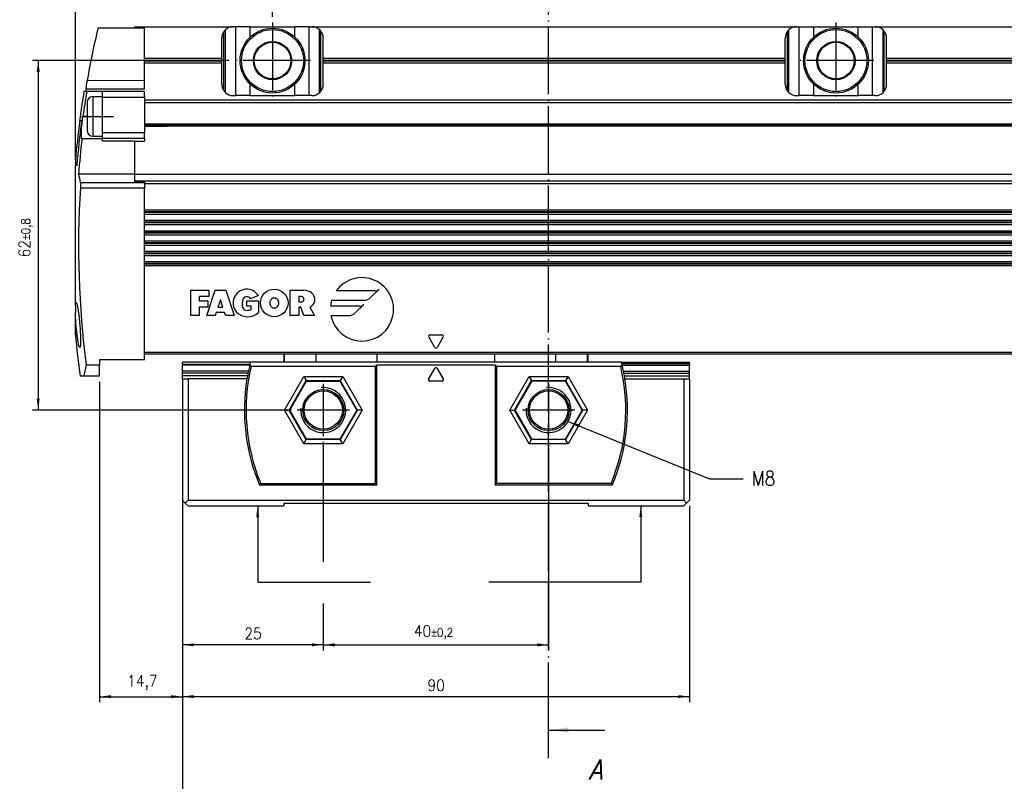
# Model space of a CAD drawing. Header units: millimetres. Extents: x -285 to 2170, y -280 to 203.
# Tile 3 of 32: x -173 to 1, y -90 to 45. Entities that reach past the tile are written whole.
import ezdxf

# ---------------------------------------------------------------- set-up
doc = ezdxf.new("R2010")
doc.units = ezdxf.units.MM
doc.linetypes.add('DOT_CENTER', pattern=[14, 12, -1, 0, -1])
doc.layers.add('1', color=7, linetype='Continuous')
doc.styles.add('CONVERTER_11', font='txt.shx', dxfattribs={"width": 0.9})
doc.styles.add('CONVERTER_14', font='txt.shx', dxfattribs={"width": 0.9, "oblique": 15})
doc.dimstyles.new('ME10_DIM_37', dxfattribs={"dimtxt": 2, "dimasz": 2, "dimexe": 1, "dimexo": 1, "dimgap": 1, "dimtad": 1, "dimdsep": 46, "dimtxsty": 'CONVERTER_11', "dimsah": 1, "dimcen": 0.09, "dimclrd": 2, "dimclre": 2, "dimclrt": 2, "dimadec": 0, "dimazin": 0, "dimtfac": 1, "dimtdec": 4, "dimtix": 1, "dimtmove": 0, "dimatfit": 3, "dimfxl": 1, "dimtolj": 1, "dimtzin": 0, "dimarcsym": 0})
doc.dimstyles.new('ME10_DIM_38', dxfattribs={"dimtxt": 2, "dimasz": 2, "dimexe": 1, "dimexo": 1, "dimgap": 1, "dimtad": 1, "dimdsep": 46, "dimtxsty": 'CONVERTER_11', "dimsah": 1, "dimcen": 0.09, "dimclrd": 2, "dimclre": 2, "dimclrt": 2, "dimadec": 0, "dimazin": 0, "dimtfac": 1, "dimtdec": 4, "dimtix": 1, "dimtmove": 0, "dimatfit": 3, "dimfxl": 1, "dimtolj": 1, "dimtzin": 0, "dimarcsym": 0})
doc.dimstyles.new('ME10_DIM_39', dxfattribs={"dimtxt": 2, "dimasz": 2, "dimexe": 1, "dimexo": 1, "dimgap": 1, "dimtad": 1, "dimdsep": 46, "dimtxsty": 'CONVERTER_11', "dimsah": 1, "dimcen": 0.09, "dimclrd": 2, "dimclre": 2, "dimclrt": 2, "dimadec": 0, "dimazin": 0, "dimtol": 1, "dimtp": 0.2, "dimtm": 0.2, "dimtfac": 0.75, "dimtdec": 0, "dimtix": 1, "dimtmove": 0, "dimatfit": 3, "dimfxl": 1, "dimtolj": 1, "dimtzin": 0, "dimarcsym": 0})
doc.dimstyles.new('ME10_DIM_40', dxfattribs={"dimtxt": 2, "dimasz": 2, "dimexe": 1, "dimexo": 1, "dimgap": 1, "dimtad": 1, "dimdsep": 46, "dimtxsty": 'CONVERTER_11', "dimsah": 1, "dimcen": 0.09, "dimclrd": 2, "dimclre": 2, "dimclrt": 2, "dimadec": 0, "dimazin": 0, "dimtfac": 1, "dimtdec": 4, "dimtix": 1, "dimtmove": 0, "dimatfit": 3, "dimfxl": 1, "dimtolj": 1, "dimtzin": 0, "dimarcsym": 0})
doc.dimstyles.new('ME10_DIM_41', dxfattribs={"dimtxt": 2, "dimasz": 2, "dimexe": 1, "dimexo": 1, "dimgap": 1, "dimtad": 1, "dimdsep": 46, "dimtxsty": 'CONVERTER_11', "dimsah": 1, "dimcen": 0.09, "dimclrd": 2, "dimclre": 2, "dimclrt": 2, "dimadec": 0, "dimazin": 0, "dimtol": 1, "dimtp": 0.8, "dimtm": 0.8, "dimtfac": 0.75, "dimtdec": 0, "dimtix": 1, "dimtmove": 0, "dimatfit": 3, "dimfxl": 1, "dimtolj": 1, "dimtzin": 0, "dimarcsym": 0})
doc.dimstyles.new('ME10_DIM_46', dxfattribs={"dimtxt": 2, "dimasz": 2, "dimexe": 1, "dimexo": 1, "dimgap": 1, "dimtad": 1, "dimdsep": 46, "dimtxsty": 'CONVERTER_11', "dimsah": 1, "dimcen": 0.09, "dimclrd": 2, "dimclre": 2, "dimclrt": 2, "dimadec": 0, "dimazin": 0, "dimtol": 1, "dimtp": 0.25, "dimtm": 0.25, "dimtfac": 0.75, "dimtdec": 0, "dimtix": 1, "dimtmove": 0, "dimatfit": 3, "dimfxl": 1, "dimtolj": 1, "dimtzin": 0, "dimarcsym": 0})
doc.dimstyles.get("Standard").update_dxf_attribs({"dimtxt": 0.18, "dimasz": 0.18, "dimexe": 0.18, "dimexo": 0.0625, "dimgap": 0.09, "dimtad": 0, "dimtih": 1, "dimtoh": 1, "dimdec": 4, "dimzin": 0, "dimdsep": 46, "dimtxsty": 'Standard', "dimcen": 0.09, "dimadec": 0, "dimazin": 0, "dimtfac": 1, "dimtdec": 4, "dimtofl": 0, "dimtmove": 0, "dimatfit": 3, "dimfxl": 1, "dimtolj": 1, "dimtzin": 0, "dimarcsym": 0})

# ---------------------------------------------------------------- blocks, each defined once
blk = doc.blocks.new('CABEZA__35', base_point=(-144.4, -41.42))
at = {"color": 7, "linetype": 'Continuous'}
for p, q in [((-126.4, -14.42), (-126.4, -15.92)), ((-72.4, -15.92), (-72.4, -14.42)), ((-144.4, -16.25), (-144.4, -15.92)), ((-132.32, -15.92), (-144.4, -15.92)), ((-144.4, -16.25), (-144.4, -16.44)), ((-144.4, -17.49), (-144.4, -16.44)), ((-126.4, -15.92), (-132.32, -15.92)), ((-110.2, -16.67), (-132.2, -16.67)), ((-126.28, -15.92), (-126.4, -15.92)), ((-120.64, -15.92), (-126.28, -15.92)), ((-109.8, -15.92), (-120.64, -15.92)), ((-109.9, -16.37), (-110.2, -16.67)), ((-110.2, -16.67), (-110.2, -37.42)), ((-109.9, -16.37), (-88.9, -16.37)), ((-109.9, -37.72), (-109.9, -16.37)), ((-89, -15.92), (-109.8, -15.92)), ((-100.7, -18.91), (-99.62, -17.02)), ((-100.68, -18.89), (-99.62, -17.05)), ((-99.18, -17.02), (-98.09, -18.91)), ((-99.18, -17.05), (-98.12, -18.89)), ((-78.16, -15.92), (-89, -15.92)), ((-88.6, -16.67), (-88.9, -16.37)), ((-88.9, -16.37), (-88.9, -37.72)), ((-66.6, -16.67), (-88.6, -16.67)), ((-88.6, -37.42), (-88.6, -16.67)), ((-72.52, -15.92), (-78.16, -15.92)), ((-72.4, -15.92), (-72.52, -15.92)), ((-66.48, -15.92), (-72.4, -15.92)), ((-66.48, -15.92), (-54.4, -15.92)), ((-54.4, -16.24), (-54.4, -15.92)), ((-54.4, -16.24), (-54.4, -16.43)), ((-54.4, -17.49), (-54.4, -16.43)), ((-144.4, -17.88), (-144.4, -17.49)), ((-144.4, -18.37), (-144.4, -17.88)), ((-144.4, -18.87), (-144.4, -18.37)), ((-144.4, -18.87), (-143.4, -18.87)), ((-144.4, -18.87), (-144.4, -40.42)), ((-132.94, -18.87), (-143.4, -18.87)), ((-143.4, -18.87), (-143.4, -40.42)), ((-122.85, -18.45), (-122.42, -19.2)), ((-122.42, -19.2), (-122.37, -19.27)), ((-116.43, -19.27), (-116.38, -19.2)), ((-115.95, -18.45), (-116.38, -19.2)), ((-82.85, -18.44), (-82.42, -19.19)), ((-82.42, -19.19), (-82.37, -19.27)), ((-76.42, -19.27), (-76.38, -19.19)), ((-75.95, -18.44), (-76.38, -19.19)), ((-65.86, -18.87), (-55.4, -18.86)), ((-55.4, -18.86), (-54.4, -18.86)), ((-55.4, -18.86), (-55.4, -40.42)), ((-54.4, -17.87), (-54.4, -17.49)), ((-54.4, -18.36), (-54.4, -17.87)), ((-54.4, -18.86), (-54.4, -18.36)), ((-54.4, -18.86), (-54.4, -40.42)), ((-125.35, -24.42), (-122.37, -19.27)), ((-122.37, -19.27), (-116.43, -19.27)), ((-116.43, -19.27), (-113.45, -24.42)), ((-98.31, -19.28), (-100.49, -19.28)), ((-98.33, -19.27), (-100.47, -19.27)), ((-82.37, -19.27), (-85.34, -24.42)), ((-76.42, -19.27), (-82.37, -19.27)), ((-73.45, -24.42), (-76.42, -19.27)), ((-126.3, -24.42), (-125.43, -24.42)), ((-125.43, -24.42), (-125.35, -24.42)), ((-122.37, -29.57), (-125.35, -24.42)), ((-113.45, -24.42), (-116.43, -29.57)), ((-113.36, -24.42), (-113.45, -24.42)), ((-112.5, -24.42), (-113.36, -24.42)), ((-86.3, -24.42), (-85.43, -24.42)), ((-85.43, -24.42), (-85.34, -24.42)), ((-85.34, -24.42), (-82.37, -29.57)), ((-76.42, -29.57), (-73.45, -24.42)), ((-73.36, -24.42), (-73.45, -24.42)), ((-72.5, -24.42), (-73.36, -24.42)), ((-122.85, -30.4), (-122.42, -29.65)), ((-122.42, -29.65), (-122.37, -29.57)), ((-116.43, -29.57), (-122.37, -29.57)), ((-116.38, -29.65), (-116.43, -29.57)), ((-115.95, -30.4), (-116.38, -29.65)), ((-82.85, -30.4), (-82.41, -29.65)), ((-82.41, -29.65), (-82.37, -29.57)), ((-82.37, -29.57), (-76.42, -29.57)), ((-76.38, -29.65), (-76.42, -29.57)), ((-75.95, -30.4), (-76.38, -29.65)), ((-109.9, -37.72), (-130.69, -37.72)), ((-130.49, -37.42), (-110.2, -37.42)), ((-110.2, -37.42), (-109.9, -37.72)), ((-88.9, -37.72), (-88.6, -37.42)), ((-68.11, -37.72), (-88.9, -37.72)), ((-68.31, -37.42), (-88.6, -37.42)), ((-143.9, -40.92), (-144.4, -40.42)), ((-143.9, -40.92), (-143.4, -40.42)), ((-143.9, -40.92), (-143.4, -41.42)), ((-143.4, -40.42), (-55.4, -40.42)), ((-143.4, -41.42), (-126.4, -41.42)), ((-126.4, -40.92), (-72.4, -40.92)), ((-126.4, -40.92), (-126.4, -41.42)), ((-72.4, -40.92), (-72.4, -41.42)), ((-72.4, -41.42), (-55.4, -41.42)), ((-55.4, -40.42), (-54.9, -40.92)), ((-54.9, -40.92), (-55.4, -41.42)), ((-54.4, -40.42), (-54.9, -40.92))]:
    blk.add_line(p, q, dxfattribs=at)
at = {"color": 3, "linetype": 'Continuous'}
for p, q in [((-126.28, -15.92), (-126.28, -14.42)), ((-120.64, -15.92), (-120.64, -14.42)), ((-109.8, -15.92), (-109.8, -14.42)), ((-89, -14.42), (-89, -15.92)), ((-78.16, -14.42), (-78.16, -15.92)), ((-72.52, -15.92), (-72.52, -14.42)), ((-144.4, -16.25), (-132.4, -16.25)), ((-132.45, -16.44), (-144.4, -16.44)), ((-99.62, -17.02), (-99.62, -17.05)), ((-99.18, -17.02), (-99.18, -17.05)), ((-54.4, -16.24), (-66.4, -16.24)), ((-66.35, -16.43), (-54.4, -16.43)), ((-132.68, -17.49), (-144.4, -17.49)), ((-132.76, -17.88), (-144.4, -17.88)), ((-132.86, -18.37), (-144.4, -18.37)), ((-126.3, -24.42), (-122.85, -18.45)), ((-125.43, -24.42), (-122.42, -19.2)), ((-122.85, -18.45), (-115.95, -18.45)), ((-122.42, -19.2), (-116.38, -19.2)), ((-116.38, -19.2), (-113.36, -24.42)), ((-115.95, -18.45), (-112.5, -24.42)), ((-100.7, -18.91), (-100.68, -18.89)), ((-98.12, -18.89), (-98.09, -18.91)), ((-86.3, -24.42), (-82.85, -18.44)), ((-85.43, -24.42), (-82.42, -19.19)), ((-82.85, -18.44), (-75.95, -18.44)), ((-82.42, -19.19), (-76.38, -19.19)), ((-76.38, -19.19), (-73.36, -24.42)), ((-75.95, -18.44), (-72.5, -24.42)), ((-66.11, -17.49), (-54.4, -17.49)), ((-66.04, -17.87), (-54.4, -17.87)), ((-65.94, -18.37), (-54.4, -18.36)), ((-100.49, -19.28), (-100.47, -19.27)), ((-98.33, -19.27), (-98.31, -19.28)), ((-122.85, -30.4), (-126.3, -24.42)), ((-122.42, -29.65), (-125.43, -24.42)), ((-113.36, -24.42), (-116.38, -29.65)), ((-112.5, -24.42), (-115.95, -30.4)), ((-82.85, -30.4), (-86.3, -24.42)), ((-82.41, -29.65), (-85.43, -24.42)), ((-73.36, -24.42), (-76.38, -29.65)), ((-72.5, -24.42), (-75.95, -30.4)), ((-116.38, -29.65), (-122.42, -29.65)), ((-76.38, -29.65), (-82.41, -29.65)), ((-115.95, -30.4), (-122.85, -30.4)), ((-75.95, -30.4), (-82.85, -30.4))]:
    blk.add_line(p, q, dxfattribs=at)
at = {"color": 7, "linetype": 'Continuous'}
for centre, radius in [((-119.4, -24.42), 3.65), ((-79.4, -24.42), 3.65), ((-119.4, -24.42), 3.4), ((-79.4, -24.42), 3.4)]:
    blk.add_circle(centre, radius, dxfattribs=at)
for centre, radius, start, end in [((-99.4, -24.42), 33.7, 166.7086, 202.6946), ((-99.4, -24.42), 34, 166.4206, 168.2419), ((-99.4, -24.42), 34, 166.3082, 166.4206), ((-99.4, -24.42), 34, 166.0884, 166.3082), ((-99.4, -24.42), 34, 165.5264, 166.0884), ((-99.4, -17.15), 0.25, 30.0039, 150.0039), ((-99.4, -17.17), 0.25, 30.0039, 150.0039), ((-99.4, -24.42), 33.7, 337.3132, 13.2992), ((-99.4, -24.42), 34, 13.9194, 14.4814), ((-99.4, -24.42), 34, 13.6996, 13.9194), ((-99.4, -24.42), 34, 13.5871, 13.6996), ((-99.4, -24.42), 34, 11.7659, 13.5871), ((-99.4, -24.42), 34, 170.6023, 203.0316), ((-99.4, -24.42), 34, 169.7472, 170.6023), ((-99.4, -24.42), 34, 168.9004, 169.7472), ((-99.4, -24.42), 34, 168.2419, 168.9004), ((-100.49, -19.03), 0.25, 150.0039, 270.0039), ((-100.47, -19.02), 0.25, 150.0039, 270.0039), ((-98.33, -19.02), 0.25, 270.0039, 30.0039), ((-98.31, -19.03), 0.25, 270.0039, 30.0039), ((-99.4, -24.42), 34, 336.9762, 9.4055), ((-99.4, -24.42), 34, 11.1074, 11.7659), ((-99.4, -24.42), 34, 10.2606, 11.1074), ((-99.4, -24.42), 34, 9.4055, 10.2606)]:
    blk.add_arc(centre, radius, start, end, dxfattribs=at)
for points, knots in [([(-132.2, -16.67), (-132.22, -16.65), (-132.25, -16.6), (-132.31, -16.52), (-132.37, -16.45), (-132.41, -16.4), (-132.43, -16.37)], [0, 0, 0, 0, 0.0954143, 0.19106, 0.2864288, 0.3820222, 0.3820222, 0.3820222, 0.3820222]), ([(-66.37, -16.37), (-66.39, -16.39), (-66.42, -16.44), (-66.48, -16.52), (-66.54, -16.59), (-66.58, -16.64), (-66.6, -16.67)], [0, 0, 0, 0, 0.0954825, 0.1909591, 0.2864724, 0.3820222, 0.3820222, 0.3820222, 0.3820222]), ([(-130.69, -37.72), (-130.67, -37.7), (-130.64, -37.65), (-130.59, -37.57), (-130.54, -37.5), (-130.51, -37.45), (-130.49, -37.42)], [0, 0, 0, 0, 0.0900935, 0.1799882, 0.2700098, 0.3600539, 0.3600539, 0.3600539, 0.3600539]), ([(-68.31, -37.42), (-68.29, -37.44), (-68.26, -37.49), (-68.21, -37.57), (-68.16, -37.64), (-68.12, -37.69), (-68.11, -37.72)], [0, 0, 0, 0, 0.0899107, 0.1800615, 0.2700953, 0.3600539, 0.3600539, 0.3600539, 0.3600539])]:
    blk.add_open_spline(points, degree=3, knots=knots, dxfattribs=at)
at = {"layer": '1', "color": 2, "linetype": 'DOT_CENTER'}
for p, q in [((-119.4, -19.77), (-119.4, -29.07)), ((-79.4, -19.77), (-79.4, -29.07)), ((-114.75, -24.42), (-124.05, -24.42)), ((-74.75, -24.42), (-84.05, -24.42))]:
    blk.add_line(p, q, dxfattribs=at)
at = {"layer": '1', "color": 30, "linetype": 'Continuous'}
for centre in [(-119.4, -24.42), (-79.4, -24.42)]:
    blk.add_arc(centre, 4, 175, 95, dxfattribs=at)
blk = doc.blocks.new('REGLA__36', base_point=(-163.4, -18.42))
at = {"color": 7, "linetype": 'Continuous'}
for p, q in [((-159.37, 43.37), (-152.9, 43.37)), ((-152.9, 43.57), (-135.4, 43.58)), ((-152.9, 43.57), (-152.9, 43.37)), ((-152.9, 43.37), (-151.1, 43.37)), ((-151.1, 38.02), (-151.1, 43.37)), ((-134.9, 43.58), (-135.4, 43.58)), ((-132.34, 43.58), (-134.9, 43.58)), ((-132.34, 43.58), (-124.46, 43.58)), ((-121.9, 43.58), (-124.46, 43.58)), ((-121.9, 43.58), (-121.4, 43.58)), ((-121.4, 43.58), (-35.4, 43.58)), ((-120.04, 31.92), (-120.04, 43.04)), ((-119.88, 42.87), (-119.88, 32.08)), ((-35.4, 43.58), (-34.9, 43.58)), ((-34.9, 43.58), (-32.34, 43.58)), ((-32.34, 43.58), (-24.46, 43.58)), ((-24.46, 43.58), (-21.9, 43.58)), ((-21.9, 43.58), (-21.4, 43.58)), ((-21.4, 43.58), (64.6, 43.59)), ((-20.04, 31.92), (-20.04, 43.04)), ((-19.88, 42.88), (-19.88, 32.09)), ((-137.4, 38.02), (-137.4, 41.58)), ((-119.4, 38.02), (-119.4, 41.58)), ((-37.4, 38.02), (-37.4, 41.58)), ((-19.4, 38.03), (-19.4, 41.58)), ((-151.1, 37.13), (-151.1, 38.02)), ((-151.1, 38.02), (-137.4, 38.02)), ((-151.1, 34.08), (-151.1, 37.13)), ((-137.4, 37.13), (-151.1, 37.13)), ((-137.4, 37.13), (-137.4, 38.02)), ((-137.4, 33.38), (-137.4, 37.13)), ((-119.4, 38.02), (-37.4, 38.02)), ((-119.4, 37.14), (-119.4, 38.02)), ((-119.4, 33.38), (-119.4, 37.14)), ((-37.4, 37.14), (-119.4, 37.14)), ((-37.4, 37.14), (-37.4, 38.02)), ((-37.4, 33.38), (-37.4, 37.14)), ((-19.4, 37.14), (-19.4, 38.03)), ((-19.4, 38.03), (62.6, 38.03)), ((62.6, 37.15), (-19.4, 37.14)), ((-19.4, 33.38), (-19.4, 37.14)), ((-161.3, 34.07), (-151.1, 34.08)), ((-151.1, 32.58), (-151.1, 34.08)), ((-161.38, 32.07), (-161.87, 32.07)), ((-161.48, 32.57), (-151.1, 32.58)), ((-158.6, 32.07), (-161.38, 32.07)), ((-151.1, 32.07), (-158.6, 32.07)), ((-158.6, 31.18), (-158.6, 32.07)), ((-151.1, 31.07), (-151.1, 32.07)), ((-161.3, 30.18), (-161.3, 27.68)), ((-160.3, 31.18), (-158.6, 31.18)), ((-158.6, 31.07), (-158.6, 31.18)), ((-158.6, 24.82), (-158.6, 31.07)), ((-151.1, 31.07), (-151.1, 30.58)), ((84.84, 30.59), (-151.1, 30.58)), ((-151.1, 30.58), (-151.1, 30.08)), ((-151.1, 30.08), (-151.1, 26.37)), ((-135.4, 31.38), (-134.9, 31.38)), ((-132.34, 31.38), (-134.9, 31.38)), ((-132.34, 31.38), (-124.46, 31.38)), ((-121.9, 31.38), (-124.46, 31.38)), ((-121.4, 31.38), (-121.9, 31.38)), ((-35.4, 31.38), (-34.9, 31.38)), ((-32.34, 31.38), (-34.9, 31.38)), ((-32.34, 31.38), (-24.46, 31.38)), ((-21.9, 31.38), (-24.46, 31.38)), ((-21.4, 31.38), (-21.9, 31.38)), ((-162.62, 26.87), (-162.65, 26.87)), ((-162.28, 26.87), (-162.62, 26.87)), ((-161.3, 27.68), (-161.3, 25.18)), ((-151.1, 26.37), (-151.1, 24.82)), ((-158.6, 24.18), (-158.6, 24.82)), ((-151.1, 26.17), (83.78, 26.19)), ((-151.1, 25.92), (-147.1, 25.92)), ((-151.1, 23.84), (-151.1, 24.82)), ((-147.1, 25.92), (-147.1, 26.17)), ((-146.85, 26.17), (-147.1, 25.92)), ((-147.03, 26), (83.89, 26.01)), ((-158.6, 23.69), (-162.23, 23.69)), ((-160.3, 24.18), (-158.6, 24.18)), ((-158.6, 23.84), (-158.6, 24.18)), ((-158.6, 23.69), (-158.6, 23.84)), ((-158.6, 23.26), (-158.6, 23.69)), ((-152.9, 23.26), (-158.6, 23.26)), ((-152.9, 23.26), (-151.1, 23.26)), ((-152.9, 23.26), (-152.9, 17.44)), ((-151.1, 23.84), (-151.1, 23.26)), ((-163.4, 19.97), (-163.4, 18.97)), ((-163.4, 7.14), (-163.4, 18.97)), ((-163.15, 18.97), (-163.4, 18.97)), ((-152.9, 17.44), (-162.83, 17.44)), ((-152.9, 17.44), (85.54, 17.46)), ((-152.9, 17.44), (-152.9, 17.44)), ((-152.9, 17.44), (-152.9, 16.22)), ((-152.9, 16.22), (-152.9, 16.1)), ((-151.1, 16.1), (-152.9, 16.1)), ((-151.1, 16.1), (-151.1, 15.95)), ((-151.1, 15.95), (-151.1, 15.75)), ((-151.1, 15.75), (-151.1, 15.02)), ((-151.1, 11.02), (-151.1, 15.02)), ((85.26, 11.04), (-151.1, 11.02)), ((-151.1, 10.34), (-151.1, 11.02)), ((-151.1, 10.34), (84.8, 10.35)), ((-151.1, 9.19), (-151.1, 10.34)), ((84.04, 9.2), (-151.1, 9.19)), ((-151.1, 8.5), (-151.1, 9.19)), ((-151.1, 8.5), (83.58, 8.52)), ((-151.1, 7.35), (-151.1, 8.5)), ((-151.1, 7.35), (84.32, 7.37)), ((-151.1, 6.67), (-151.1, 7.35)), ((-151.1, 6.67), (84.78, 6.69)), ((-151.1, 5.52), (-151.1, 6.67)), ((85.54, 5.54), (-151.1, 5.52)), ((-151.1, 4.84), (-151.1, 5.52)), ((-151.1, 4.84), (85.14, 4.85)), ((-151.1, 3.69), (-151.1, 4.84)), ((84.37, 3.7), (-151.1, 3.69)), ((-151.1, 3.01), (-151.1, 3.69)), ((-163.4, -5.98), (-163.4, 2.04)), ((-151.1, 3.01), (83.92, 3.02)), ((-151.1, 1.86), (-151.1, 3.01)), ((83.99, 1.87), (-151.1, 1.86)), ((-151.1, 1.17), (-151.1, 1.86)), ((84.44, 1.19), (-151.1, 1.17)), ((-151.1, -14.22), (-151.1, 1.17)), ((-163.4, -5.98), (-163.4, -7.09)), ((-163.4, -11.06), (-163.4, -7.09)), ((-159.1, -15.42), (-159.1, -16.44)), ((-159.1, -15.42), (-151.1, -15.42)), ((-151.1, -15.42), (-151.1, -14.22)), ((-151.1, -14.42), (84.3, -14.41)), ((-159.1, -16.44), (-161.5, -16.44)), ((-159.1, -18.42), (-159.1, -16.44)), ((-161.91, -18.42), (-162.55, -18.42)), ((-159.1, -18.42), (-161.91, -18.42))]:
    blk.add_line(p, q, dxfattribs=at)
at = {"color": 3, "linetype": 'Continuous'}
for p, q in [((-137.07, 32.27), (-137.07, 42.68)), ((-136.77, 31.92), (-136.77, 43.04)), ((-134.9, 31.38), (-134.9, 43.58)), ((-132.34, 41.76), (-132.34, 43.58)), ((-124.46, 41.76), (-124.46, 43.58)), ((-121.9, 31.38), (-121.9, 43.58)), ((-37.07, 42.69), (-37.07, 32.28)), ((-36.77, 31.92), (-36.77, 43.04)), ((-34.9, 31.38), (-34.9, 43.58)), ((-32.34, 41.77), (-32.34, 43.58)), ((-24.46, 41.77), (-24.46, 43.58)), ((-21.9, 31.38), (-21.9, 43.58)), ((-151.1, 37.65), (-137.4, 37.65)), ((-151.1, 37.5), (-137.4, 37.51)), ((-119.4, 37.65), (-37.4, 37.65)), ((-119.4, 37.51), (-37.4, 37.51)), ((-19.4, 37.65), (62.6, 37.66)), ((-19.4, 37.51), (62.6, 37.52)), ((-132.34, 31.38), (-132.34, 33.39)), ((-124.46, 31.38), (-124.46, 33.39)), ((-32.34, 31.38), (-32.34, 33.4)), ((-24.46, 31.38), (-24.46, 33.4)), ((-160.3, 31.18), (-160.3, 27.68)), ((-158.6, 31.07), (-151.1, 31.07)), ((85.17, 30.09), (-151.1, 30.08)), ((-161.3, 27.68), (-162.05, 27.68)), ((-160.3, 27.68), (-160.3, 24.18)), ((-151.1, 26.37), (83.64, 26.39)), ((-158.6, 24.82), (-151.1, 24.82)), ((-146.92, 26.1), (83.82, 26.12)), ((-158.6, 23.84), (-151.1, 23.84)), ((-162.52, 15.95), (-151.1, 15.95)), ((-152.9, 16.22), (84.72, 16.23)), ((-151.1, 15.75), (84.41, 15.77)), ((-162.5, 15.02), (-151.1, 15.02)), ((85.08, 10.77), (-151.1, 10.75)), ((84.99, 10.62), (-151.1, 10.61)), ((83.86, 8.93), (-151.1, 8.92)), ((83.76, 8.79), (-151.1, 8.78)), ((84.5, 7.1), (-151.1, 7.08)), ((84.6, 6.96), (-151.1, 6.94)), ((85.41, 5.27), (-151.1, 5.25)), ((85.32, 5.13), (-151.1, 5.11)), ((84.19, 3.43), (-151.1, 3.42)), ((84.1, 3.29), (-151.1, 3.28)), ((84.17, 1.6), (-151.1, 1.58)), ((84.26, 1.46), (-151.1, 1.44)), ((-142.9, -3.17), (-139.71, -3.17)), ((-142.9, -7.67), (-142.9, -3.17)), ((-140.09, -7.67), (-138.59, -3.17)), ((-139.71, -3.17), (-139.71, -4.3)), ((-138.59, -3.17), (-136.71, -3.17)), ((-136.71, -3.17), (-135.21, -7.67)), ((-125.26, -3.17), (-122.82, -3.17)), ((-125.26, -7.67), (-125.26, -3.17)), ((-110.23, -3.26), (-117.09, -3.26)), ((-110.99, -4.45), (-109.49, -2.95)), ((-141.4, -4.3), (-141.4, -5.05)), ((-139.71, -4.3), (-141.4, -4.3)), ((-141.4, -5.05), (-139.9, -5.05)), ((-139.9, -5.05), (-139.9, -6.17)), ((-137.65, -4.86), (-138.09, -6.17)), ((-137.21, -6.17), (-137.65, -4.86)), ((-132.96, -5.99), (-132.96, -5.05)), ((-132.96, -5.05), (-130.9, -5.05)), ((-130.91, -4.11), (-132.31, -4.67)), ((-130.9, -5.05), (-130.9, -7.11)), ((-123.29, -4.3), (-123.76, -4.3)), ((-123.76, -4.3), (-123.76, -5.24)), ((-123.76, -5.24), (-123.29, -5.24)), ((-117.92, -4.94), (-112.18, -4.94)), ((-141.4, -6.17), (-141.4, -7.67)), ((-139.9, -6.17), (-141.4, -6.17)), ((-138.09, -6.17), (-137.21, -6.17)), ((-132.21, -5.99), (-132.96, -5.99)), ((-132.21, -6.55), (-132.21, -5.99)), ((-123.76, -6.17), (-123.76, -7.67)), ((-123.38, -6.17), (-123.76, -6.17)), ((-122.82, -7.67), (-123.38, -6.17)), ((-121.78, -6.17), (-120.95, -7.67)), ((-112.96, -5.98), (-118.12, -5.99)), ((-113.72, -7.18), (-112.22, -5.68)), ((-141.4, -7.67), (-142.9, -7.67)), ((-138.59, -7.67), (-140.09, -7.67)), ((-138.4, -7.11), (-138.59, -7.67)), ((-136.9, -7.11), (-138.4, -7.11)), ((-136.71, -7.67), (-136.9, -7.11)), ((-135.21, -7.67), (-136.71, -7.67)), ((-123.76, -7.67), (-125.26, -7.67)), ((-120.95, -7.67), (-122.82, -7.67)), ((-118.04, -7.67), (-114.91, -7.67)), ((-99.62, -13.3), (-100.68, -11.45)), ((-100.47, -11.07), (-98.33, -11.07)), ((-98.12, -11.45), (-99.18, -13.3)), ((84.43, -14.21), (-151.1, -14.22))]:
    blk.add_line(p, q, dxfattribs=at)
at = {"color": 7, "linetype": 'Continuous'}
for centre, radius in [((-128.4, 37.58), 5.75), ((-128.4, 37.58), 5.5), ((-28.4, 37.58), 5.75), ((-28.4, 37.58), 5.5), ((-128.4, 37.58), 3.4), ((-128.4, 37.58), 3.25), ((-28.4, 37.58), 3.4), ((-28.4, 37.58), 3.25)]:
    blk.add_circle(centre, radius, dxfattribs=at)
at = {"color": 3, "linetype": 'Continuous'}
blk.add_circle((-128.09, -5.42), 2.44, dxfattribs=at)
at = {"color": 7, "linetype": 'Continuous'}
for centre, radius, start, end in [((3.87, 4.6), 167.78, 166.6394, 169.8834), ((-135.4, 41.58), 2, 146.4466, 180.0039), ((-135.4, 41.58), 2, 133.1086, 146.4466), ((-135.4, 41.58), 2, 90.0039, 133.1086), ((-121.4, 41.58), 2, 46.8992, 90.0039), ((-121.4, 41.58), 2, 40.3188, 46.8992), ((-121.4, 41.58), 2, 0.0039, 40.3188), ((-35.4, 41.58), 2, 146.4466, 180.0039), ((-35.4, 41.58), 2, 133.1086, 146.4466), ((-35.4, 41.58), 2, 90.0039, 133.1086), ((-21.4, 41.58), 2, 46.8992, 90.0039), ((-21.4, 41.58), 2, 40.3188, 46.8992), ((-21.4, 41.58), 2, 0.0039, 40.3188), ((-135.4, 33.38), 2, 180.0039, 213.5612), ((-121.4, 33.38), 2, 319.689, 0.0039), ((-35.4, 33.38), 2, 180.0039, 213.5612), ((-21.4, 33.38), 2, 319.689, 0.0039), ((3.87, 4.6), 168, 170.5892, 172.3823), ((3.87, 4.6), 167.52, 170.5618, 172.0827), ((3.87, 4.6), 167.69, 170.3985, 170.5719), ((-135.4, 33.38), 2, 213.5612, 226.8992), ((-135.4, 33.38), 2, 226.8992, 270.0039), ((-121.4, 33.38), 2, 270.0039, 313.1086), ((-121.4, 33.38), 2, 313.1086, 319.689), ((-35.4, 33.38), 2, 213.5612, 226.8992), ((-35.4, 33.38), 2, 226.8992, 270.0039), ((-21.4, 33.38), 2, 270.0039, 313.1086), ((-21.4, 33.38), 2, 313.1086, 319.689), ((-160.3, 30.18), 1, 90, 180), ((3.87, 4.6), 167.97, 172.3811, 174.7528), ((3.87, 4.6), 167.63, 172.3656, 175.0823), ((-160.3, 25.18), 1, 180, 270), ((3.87, 4.6), 167.19, 173.4463, 175.5957), ((-139.11, 21.52), 24.06, 189.7604, 193.3815), ((3.87, 4.6), 166.7, 176.4161, 187.2531), ((3.87, 4.6), 168, 185.3488, 187.8778)]:
    blk.add_arc(centre, radius, start, end, dxfattribs=at)
at = {"color": 3, "linetype": 'Continuous'}
for centre, radius, start, end in [((-112.52, -6.55), 5.62, 191.5408, 144.2009), ((-132.96, -5.42), 2.44, 32.5829, 219.6016), ((-122.82, -5.37), 2.2, 50.7652, 90.0039), ((-110.23, -2.22), 1.04, 270.0039, 315.0039), ((-131.83, -5.52), 1.97, 154.6269, 202.6237), ((-132.96, -5.05), 0.752, 29.9229, 150.0849), ((-123.29, -4.77), 0.469, 270.0039, 90.0039), ((-122.37, -4.81), 1.48, 293.2806, 50.7652), ((-112.52, -6.55), 5.62, 163.445, 174.2647), ((-112.18, -3.26), 1.69, 270.0039, 315.0039), ((-132.8, -5.07), 2.79, 223.1328, 312.9872), ((-132.96, -5.99), 0.75, 202.6237, 270.0039), ((-132.96, -5.14), 1.59, 270.0039, 298.0764), ((-112.96, -4.94), 1.04, 270.0039, 315.0039), ((-114.91, -5.98), 1.69, 270.0039, 315.0039), ((-100.47, -11.32), 0.25, 90.0039, 210.0039), ((-98.33, -11.32), 0.25, 330.0039, 90.0039), ((-99.4, -13.17), 0.25, 210.0039, 330.0039)]:
    blk.add_arc(centre, radius, start, end, dxfattribs=at)
at = {"color": 7, "linetype": 'Continuous'}
for points, knots in [([(-161.48, 32.57), (-161.45, 32.82), (-161.39, 33.32), (-161.33, 33.82), (-161.3, 34.07)], [0, 0, 0, 0, 0.754936, 1.510269, 1.510269, 1.510269, 1.510269]), ([(-162.23, 23.69), (-162.23, 23.69), (-162.26, 23.72), (-162.28, 23.79), (-162.31, 23.9), (-162.33, 24.1), (-162.34, 24.36), (-162.33, 24.66), (-162.32, 25.01), (-162.3, 25.41), (-162.26, 25.83), (-162.23, 26.18), (-162.2, 26.5), (-162.16, 26.83), (-162.11, 27.23), (-162.07, 27.52), (-162.05, 27.68)], [0, 0, 0, 0, 0.034385, 0.099339, 0.212235, 0.390546, 0.692535, 1.003389, 1.27508, 1.754131, 2.192989, 2.547237, 2.808175, 3.146146, 3.554288, 4.02577, 4.02577, 4.02577, 4.02577]), ([(-162.52, 15.95), (-162.52, 15.93), (-162.51, 15.88), (-162.5, 15.8), (-162.49, 15.7), (-162.49, 15.59), (-162.49, 15.45), (-162.49, 15.32), (-162.49, 15.17), (-162.5, 15.07), (-162.5, 15.02)], [0, 0, 0, 0, 0.0759304, 0.1506608, 0.2378916, 0.369366, 0.4986847, 0.6376365, 0.7828205, 0.931409, 0.931409, 0.931409, 0.931409]), ([(-163.4, 2.04), (-163.4, 2.06), (-163.4, 2.09), (-163.4, 2.16), (-163.4, 2.25), (-163.4, 2.35), (-163.4, 2.46), (-163.4, 2.55), (-163.4, 2.65), (-163.4, 2.79), (-163.4, 2.96), (-163.4, 3.16), (-163.4, 3.35), (-163.4, 3.52), (-163.4, 3.66), (-163.4, 3.85), (-163.4, 4.07), (-163.4, 4.32), (-163.4, 4.54), (-163.4, 4.73), (-163.4, 4.89), (-163.4, 5.08), (-163.4, 5.3), (-163.4, 5.54), (-163.4, 5.75), (-163.4, 5.91), (-163.4, 6.05), (-163.4, 6.2), (-163.4, 6.37), (-163.4, 6.54), (-163.4, 6.7), (-163.4, 6.83), (-163.4, 6.94), (-163.4, 7.02), (-163.4, 7.09), (-163.4, 7.13), (-163.4, 7.14)], [0, 0, 0, 0, 0.036125, 0.110454, 0.19531, 0.302839, 0.432247, 0.500215, 0.599601, 0.732334, 0.900346, 1.105567, 1.349929, 1.45815, 1.60652, 1.792467, 2.013415, 2.266794, 2.550028, 2.673463, 2.83587, 3.030993, 3.252579, 3.494373, 3.750121, 3.860131, 3.998321, 4.156437, 4.326223, 4.499423, 4.667784, 4.797187, 4.904712, 4.989562, 5.044781, 5.1, 5.1, 5.1, 5.1]), ([(-163.4, -5.98), (-163.4, -5.9), (-163.39, -5.73), (-163.36, -5.54), (-163.34, -5.38), (-163.29, -5.34), (-163.27, -5.33)], [0, 0, 0, 0, 0.2516218, 0.4903588, 0.6203553, 0.681131, 0.681131, 0.681131, 0.681131]), ([(-163.27, -5.33), (-163.26, -5.34), (-163.2, -5.38), (-163.15, -5.54), (-163.09, -5.74), (-163.03, -6.04), (-162.95, -6.42), (-162.88, -6.9), (-162.82, -7.32), (-162.78, -7.67), (-162.74, -7.97), (-162.7, -8.35), (-162.66, -8.81), (-162.61, -9.32), (-162.57, -9.82), (-162.54, -10.28), (-162.52, -10.67), (-162.5, -10.97), (-162.49, -11.32), (-162.47, -11.73), (-162.47, -12.21), (-162.48, -12.6), (-162.49, -12.9), (-162.52, -13.11), (-162.54, -13.27), (-162.59, -13.31), (-162.61, -13.33)], [0, 0, 0, 0, 0.066861, 0.206338, 0.455854, 0.715617, 1.128407, 1.61707, 2.171838, 2.384459, 2.687635, 3.074136, 3.536756, 4.068325, 4.60151, 5.06481, 5.451296, 5.754008, 5.965956, 6.513518, 6.995227, 7.401797, 7.66326, 7.913385, 8.049373, 8.11238, 8.11238, 8.11238, 8.11238]), ([(-162.61, -13.33), (-162.62, -13.31), (-162.68, -13.27), (-162.71, -13.16), (-162.76, -13.03), (-162.8, -12.86), (-162.86, -12.6), (-162.92, -12.25), (-162.98, -11.86), (-163.03, -11.51), (-163.07, -11.23), (-163.1, -10.97), (-163.14, -10.67), (-163.18, -10.28), (-163.23, -9.83), (-163.27, -9.34), (-163.31, -8.88), (-163.33, -8.49), (-163.35, -8.15), (-163.37, -7.83), (-163.39, -7.47), (-163.4, -7.22), (-163.4, -7.09)], [0, 0, 0, 0, 0.067909, 0.209899, 0.320412, 0.488864, 0.72868, 1.136777, 1.545763, 1.911801, 2.190869, 2.404395, 2.708644, 3.096336, 3.56022, 4.093077, 4.55553, 4.947714, 5.261, 5.567135, 5.928516, 6.325599, 6.325599, 6.325599, 6.325599]), ([(-161.5, -16.44), (-161.53, -16.63), (-161.61, -16.99), (-161.72, -17.51), (-161.82, -17.98), (-161.88, -18.28), (-161.91, -18.42)], [0, 0, 0, 0, 0.5769, 1.114616, 1.588455, 2.023333, 2.023333, 2.023333, 2.023333])]:
    blk.add_open_spline(points, degree=3, knots=knots, dxfattribs=at)
at = {"color": 3, "linetype": 'Continuous'}
blk.add_open_spline([(-128.09, -4.49), (-128.1, -4.49), (-128.12, -4.49), (-128.19, -4.49), (-128.28, -4.51), (-128.37, -4.55), (-128.44, -4.6), (-128.51, -4.65), (-128.59, -4.73), (-128.69, -4.85), (-128.78, -5.03), (-128.82, -5.2), (-128.83, -5.33), (-128.84, -5.42), (-128.83, -5.54), (-128.81, -5.68), (-128.77, -5.82), (-128.71, -5.95), (-128.65, -6.04), (-128.58, -6.14), (-128.47, -6.24), (-128.33, -6.32), (-128.2, -6.35), (-128.09, -6.36), (-127.97, -6.35), (-127.85, -6.32), (-127.74, -6.26), (-127.64, -6.18), (-127.56, -6.1), (-127.49, -6), (-127.44, -5.9), (-127.4, -5.8), (-127.38, -5.73), (-127.36, -5.67), (-127.35, -5.6), (-127.34, -5.52), (-127.34, -5.41), (-127.34, -5.28), (-127.37, -5.14), (-127.41, -5.02), (-127.45, -4.92), (-127.49, -4.85), (-127.54, -4.77), (-127.61, -4.7), (-127.69, -4.62), (-127.79, -4.56), (-127.9, -4.51), (-128.01, -4.49), (-128.07, -4.49), (-128.08, -4.49), (-128.09, -4.49)], degree=3, knots=[0, 0, 0, 0, 0.034211, 0.075166, 0.197483, 0.299555, 0.376453, 0.456451, 0.566203, 0.70371, 0.928832, 1.160689, 1.227212, 1.320584, 1.436324, 1.571014, 1.742439, 1.883698, 1.992692, 2.064649, 2.249404, 2.426576, 2.547482, 2.655496, 2.763983, 2.88451, 3.034686, 3.159204, 3.248528, 3.382169, 3.50228, 3.605308, 3.686173, 3.738749, 3.795158, 3.881589, 3.992852, 4.124776, 4.274569, 4.403745, 4.511029, 4.594231, 4.650023, 4.787758, 4.897342, 4.97699, 5.124225, 5.276879, 5.294496, 5.312077, 5.312077, 5.312077, 5.312077], dxfattribs=at)
at = {"layer": '1', "color": 2, "linetype": 'DOT_CENTER'}
for p, q in [((-128.4, 44.33), (-128.4, 30.83)), ((-28.4, 44.33), (-28.4, 30.83)), ((-121.65, 37.58), (-135.15, 37.58)), ((-21.65, 37.58), (-35.15, 37.58)), ((-162.3, 27.68), (-156.6, 27.68))]:
    blk.add_line(p, q, dxfattribs=at)
blk = doc.blocks.new('Regla_G2_cm1540__37', base_point=(-163.4, -41.42))
for name, p in [('REGLA__36', (-163.4, -18.42)), ('CABEZA__35', (-144.4, -41.42))]:
    blk.add_blockref(name, p)
blk = doc.blocks.new('*D76')
at = {"layer": '1', "color": 2, "linetype": 'Continuous'}
for p, q in [((-144.4, -28.13), (-144.4, -76.25)), ((-54.4, -41.42), (-54.4, -76.25)), ((-144.4, -75.25), (-54.4, -75.25))]:
    blk.add_line(p, q, dxfattribs=at)
at = {"layer": '1', "color": 2}
for points in [[(-142.4, -74.99), (-142.4, -75.52), (-144.4, -75.25)], [(-56.4, -75.52), (-56.4, -74.99), (-54.4, -75.25)]]:
    blk.add_solid(points, dxfattribs=at)
at = {"layer": '1', "color": 2, "insert": (-100.9, -74.25), "char_height": 2, "attachment_point": 7, "rotation": 0.0001, "line_spacing_factor": 0.60024, "style": 'CONVERTER_11'}
blk.add_mtext('90', dxfattribs=at)
blk = doc.blocks.new('*D77')
at = {"layer": '1', "color": 2, "linetype": 'Continuous'}
for p, q in [((-159.1, -19.42), (-159.1, -76.27)), ((-144.4, -28.13), (-144.4, -76.27)), ((-159.1, -75.27), (-144.4, -75.27))]:
    blk.add_line(p, q, dxfattribs=at)
at = {"layer": '1', "color": 2}
for points in [[(-157.1, -75.01), (-157.1, -75.53), (-159.1, -75.27)], [(-146.4, -75.53), (-146.4, -75.01), (-144.4, -75.27)]]:
    blk.add_solid(points, dxfattribs=at)
at = {"layer": '1', "color": 2, "insert": (-154.2, -74.07), "char_height": 2, "attachment_point": 7, "rotation": 0.0001, "line_spacing_factor": 0.60024, "style": 'CONVERTER_11'}
blk.add_mtext('14,7', dxfattribs=at)
blk = doc.blocks.new('*D78')
at = {"layer": '1', "color": 2, "linetype": 'Continuous'}
for p, q in [((-119.4, -30.07), (-119.4, -51.32)), ((-79.4, -30.07), (-79.4, -67.08)), ((-119.4, -58.71), (-119.4, -67.08)), ((-119.4, -66.08), (-79.4, -66.08))]:
    blk.add_line(p, q, dxfattribs=at)
at = {"layer": '1', "color": 2}
for points in [[(-117.4, -65.81), (-117.4, -66.34), (-119.4, -66.08)], [(-81.4, -66.34), (-81.4, -65.81), (-79.4, -66.08)]]:
    blk.add_solid(points, dxfattribs=at)
at = {"layer": '1', "color": 2, "insert": (-103.31, -65.08), "char_height": 2, "attachment_point": 7, "rotation": 0.0001, "line_spacing_factor": 0.60024, "style": 'CONVERTER_11'}
blk.add_mtext('\\C2;40\\C2;\\H1.5;{\\Fgdt;`}0,2', dxfattribs=at)
blk = doc.blocks.new('*D79')
at = {"layer": '1', "color": 2, "linetype": 'Continuous'}
for p, q in [((-144.4, -28.13), (-144.4, -67.07)), ((-119.4, -30.07), (-119.4, -50.6)), ((-119.4, -58.71), (-119.4, -67.07)), ((-119.4, -66.07), (-144.4, -66.07))]:
    blk.add_line(p, q, dxfattribs=at)
at = {"layer": '1', "color": 2}
for points in [[(-142.4, -65.81), (-142.4, -66.33), (-144.4, -66.07)], [(-121.4, -66.33), (-121.4, -65.81), (-119.4, -66.07)]]:
    blk.add_solid(points, dxfattribs=at)
at = {"layer": '1', "color": 2, "insert": (-133.4, -65.07), "char_height": 2, "attachment_point": 7, "rotation": 0.0001, "line_spacing_factor": 0.60024, "style": 'CONVERTER_11'}
blk.add_mtext('25', dxfattribs=at)
blk = doc.blocks.new('*D80')
at = {"layer": '1', "color": 2, "linetype": 'Continuous'}
for p, q in [((-136.15, 37.58), (-170.99, 37.58)), ((-169.99, 37.58), (-169.99, -24.42)), ((-125.05, -24.42), (-170.99, -24.42))]:
    blk.add_line(p, q, dxfattribs=at)
at = {"layer": '1', "color": 2}
for points in [[(-169.73, 35.58), (-170.26, 35.58), (-169.99, 37.58)], [(-170.26, -22.42), (-169.73, -22.42), (-169.99, -24.42)]]:
    blk.add_solid(points, dxfattribs=at)
at = {"layer": '1', "color": 2, "insert": (-170.99, 2.66), "char_height": 2, "attachment_point": 7, "rotation": 90, "line_spacing_factor": 0.60024, "style": 'CONVERTER_11'}
blk.add_mtext('\\C2;62\\C2;\\H1.5;{\\Fgdt;`}0,8', dxfattribs=at)
blk = doc.blocks.new('*D85')
at = {"layer": '1', "color": 2, "linetype": 'Continuous'}
for p, q in [((-163.4, 19.97), (-163.4, 86.04)), ((-128.4, 45.33), (-128.4, 86.04)), ((-128.4, 85.04), (-163.4, 85.04))]:
    blk.add_line(p, q, dxfattribs=at)
at = {"layer": '1', "color": 2}
for points in [[(-161.4, 85.31), (-161.4, 84.78), (-163.4, 85.04)], [(-130.4, 84.78), (-130.4, 85.31), (-128.4, 85.04)]]:
    blk.add_solid(points, dxfattribs=at)
at = {"layer": '1', "color": 2, "insert": (-150.49, 86.04), "char_height": 2, "attachment_point": 7, "rotation": 0.0001, "line_spacing_factor": 0.60024, "style": 'CONVERTER_11'}
blk.add_mtext('\\C2;35\\C2;\\H1.5;{\\Fgdt;`}0,25', dxfattribs=at)
blk = doc.blocks.new('A-A__32', base_point=(-25, 0))
at = {"layer": '1', "color": 2, "linetype": 'DOT_CENTER'}
blk.add_line((-79.4, -81.19), (-79.4, 51.08), dxfattribs=at)
at = {"layer": '1', "color": 7}
for points in [[(-75.9, 51.54), (-75.9, 50.62), (-79.4, 51.08)], [(-75.9, -80.73), (-75.9, -81.65), (-79.4, -81.19)]]:
    blk.add_solid(points, dxfattribs=at)
at = {"layer": '1', "color": 7, "char_height": 3.5, "attachment_point": 5, "line_spacing_factor": 1.20048, "style": 'CONVERTER_14'}
for insert in [(-71.15, 58.08), (-71.15, -88.19)]:
    blk.add_mtext('A', dxfattribs=dict(at, insert=insert))
at = {"layer": '1', "color": 7, "linetype": 'Continuous', "has_arrowhead": 0}
for points in [[(-79.4, 56.08), (-79.4, 51.08)], [(-79.4, 51.08), (-79.4, 46.08)], [(-79.4, 51.08), (-69.4, 51.08)], [(-79.4, -81.19), (-79.4, -76.19)], [(-79.4, -86.19), (-79.4, -81.19)], [(-79.4, -81.19), (-69.4, -81.19)]]:
    blk.add_leader(points, dimstyle='Standard', dxfattribs=at)
blk = doc.blocks.new('A__38', base_point=(17, 1))
at = {"layer": '1', "color": 7, "linetype": 'Continuous'}
blk.add_line((-144.398, -27.135), (-144.405, -124.712), dxfattribs=at)
at = {"layer": '1', "color": 2}
for points in [[(-73.997, -26.953), (-74.195, -27.441), (-75.949, -26.446)], [(-130.776, -43.424), (-131.302, -43.424), (-131.039, -41.424)], [(-62.775, -43.419), (-63.302, -43.419), (-63.038, -41.419)]]:
    blk.add_solid(points, dxfattribs=at)
blk.add_blockref('Regla_G2_cm1540__37', (-163.401, -41.424))
at = {"layer": '1'}
blk.add_blockref('A-A__32', (-25, 0), dxfattribs=at)
at = {"layer": '1', "color": 2, "style": 'CONVERTER_11', "width": 0.9}
blk.add_text('M8', height=2.5, dxfattribs=at).set_placement((-43.386, -37.783))
at = {"layer": '1'}
for base, p1, p2, dimstyle, picture, middle in [((-128.402, 85.042), (-163.401, 18.974), (-128.402, 44.327), 'ME10_DIM_46', '*D85', (-145.902, 87.042)), ((-159.099, -75.269), (-144.398, -27.135), (-159.099, -18.422), 'ME10_DIM_38', '*D77', (-151.748, -73.169)), ((-144.398, -75.254), (-54.397, -40.418), (-144.398, -27.135), 'ME10_DIM_37', '*D76', (-99.398, -73.254)), ((-119.398, -66.069), (-144.398, -27.135), (-119.398, -29.073), 'ME10_DIM_40', '*D79', (-131.898, -64.069)), ((-119.398, -66.078), (-79.398, -29.07), (-119.398, -29.073), 'ME10_DIM_39', '*D78', (-99.398, -64.078))]:
    dim = blk.add_linear_dim(base=base, p1=p1, p2=p2, dimstyle=dimstyle, dxfattribs=at)
    dim.commit()
    dim.dimension.update_dxf_attribs({"geometry": picture, "text_midpoint": middle, "text_rotation": 0.00014})
dim = blk.add_linear_dim(base=(-169.993, 37.577), p1=(-124.048, -24.423), p2=(-135.152, 37.577), angle=90, dimstyle='ME10_DIM_41', dxfattribs=at)
dim.commit()
dim.dimension.update_dxf_attribs({"geometry": '*D80', "text_midpoint": (-171.993, 6.577), "text_rotation": 90})
at = {"layer": '1', "color": 2, "linetype": 'Continuous', "has_arrowhead": 0}
for points in [[(-75.949, -26.446), (-50.859, -36.617), (-44.859, -36.617)], [(-131.039, -41.424), (-131.038, -54.927), (-111.038, -54.927)], [(-63.038, -41.419), (-63.038, -54.927), (-90.038, -54.927)]]:
    blk.add_leader(points, dimstyle='Standard', dxfattribs=at)

msp = doc.modelspace()

# ---------------------------------------------------------------- block references
msp.add_blockref('A__38', (17, 1))

doc.saveas('drawing.dxf')
